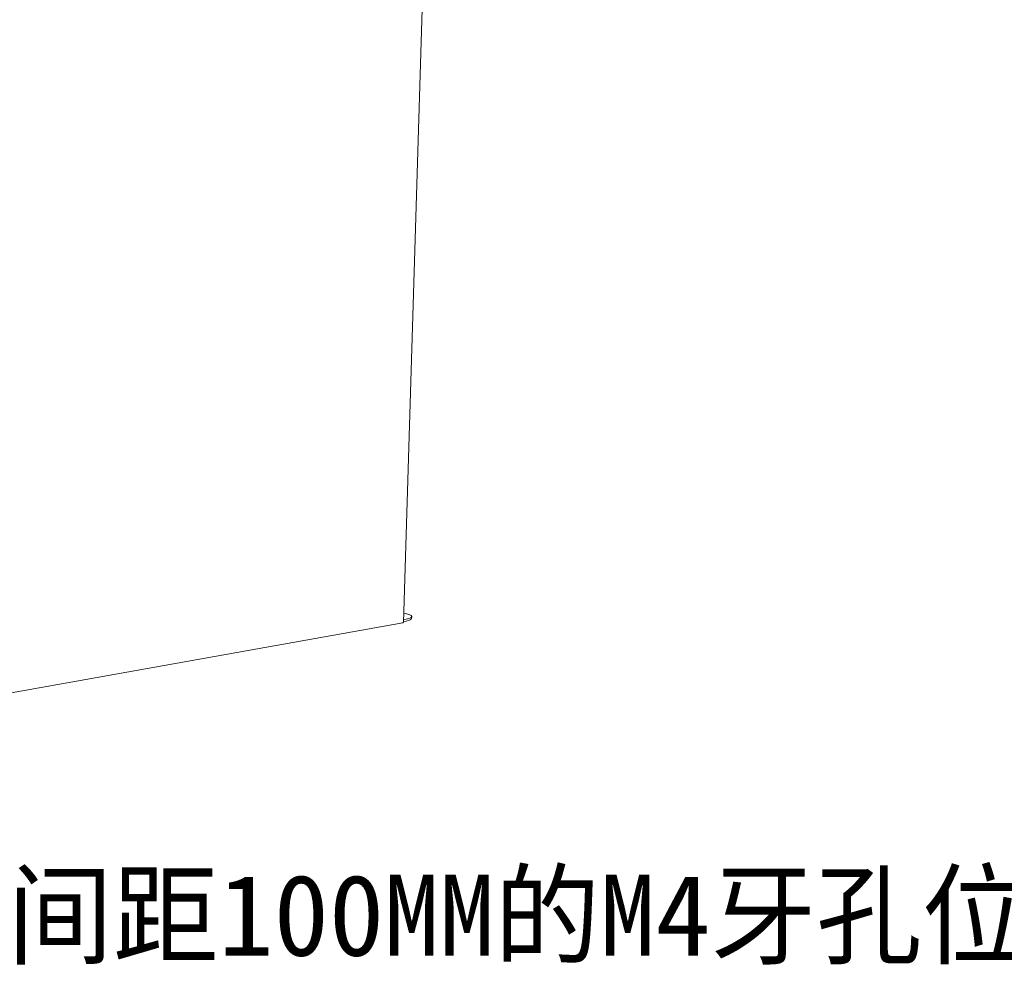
# Model space of a CAD drawing. Header units: millimetres. Extents: x 7284 to 21933, y -3393 to -31.
# Tile 18 of 60: x 10134 to 10498, y -1093 to -743. Entities that reach past the tile are written whole.
import ezdxf

# ---------------------------------------------------------------- set-up
doc = ezdxf.new("R2010")
doc.units = ezdxf.units.MM
doc.layers.add('60', color=7, linetype='Continuous', true_color=0xffffff)
doc.layers.add('dim', color=84, linetype='Continuous', lineweight=9)

msp = doc.modelspace()

# ---------------------------------------------------------------- linework, layer by layer
at = {"layer": '60', "color": 7, "linetype": 'Continuous', "lineweight": 18}
for p, q in [((10275.924, -965.983), (10288.019, -567.24)), ((10276.563, -962.662), (10276.028, -962.549)), ((10278.921, -964.539), (10278.943, -963.803)), ((10275.628, -966.119), (10116.118, -994.613)), ((10276.903, -965.465), (10275.934, -965.638)), ((10275.957, -964.902), (10276.925, -964.729))]:
    msp.add_line(p, q, dxfattribs=at)
for centre, major_axis, start_param, end_param in [((10271.447, -963.576), (7.497, -0.227), 5.5378183, 7.1086146), ((10274.824, -965.95), (1.099, -0.033), 5.5378183, 6.2831842), ((10271.424, -964.311), (-7.497, 0.227), 2.3962256, 3.1415929)]:
    msp.add_ellipse(centre, major_axis=major_axis, ratio=0.1939214, start_param=start_param, end_param=end_param, dxfattribs=at)

# ---------------------------------------------------------------- texts
at = {"layer": 'dim', "color": 6, "insert": (9788.059, -1059.195), "char_height": 30, "width": 1288.59957, "attachment_point": 1}
msp.add_mtext('2025-10-16 更新加间距100MM的M4牙孔位置2个（见3D）', dxfattribs=at)

doc.saveas('drawing.dxf')
